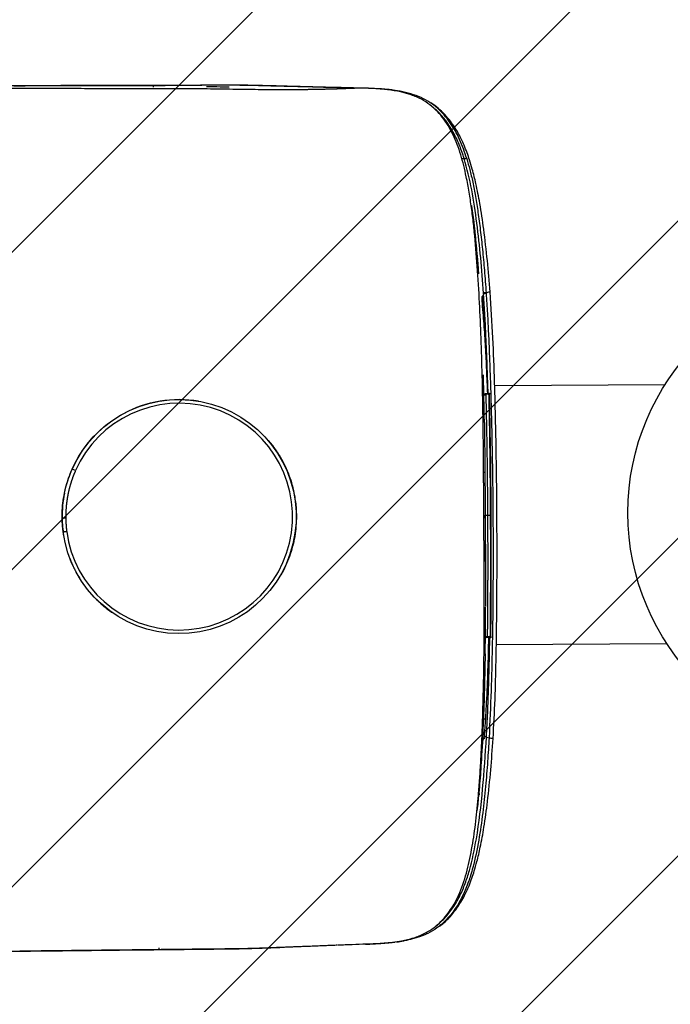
# Model space of a CAD drawing. Header units: metres. Extents: x 6438197 to 12957343, y 5629874 to 11322802.
# Tile 84 of 115: x 6447785 to 6447839, y 5641858 to 5641941. Entities that reach past the tile are written whole.
import ezdxf

# ---------------------------------------------------------------- set-up
doc = ezdxf.new("R2010")
doc.units = ezdxf.units.M
doc.header["$MEASUREMENT"] = 0
doc.layers.add('IE_lampy zewnętrzne', color=221, linetype='Continuous', lineweight=15)
doc.layers.add('WYPELNIENIA', color=204, linetype='Continuous', lineweight=5)

# ---------------------------------------------------------------- blocks, each defined once
blk = doc.blocks.new('zw$E108')
at = {"layer": 'IE_lampy zewnętrzne', "lineweight": 30}
for p, q in [((16.252, -2.503), (9.966, 0.829)), ((4.907, -8.713), (11.189, -12.043)), ((11.74, -11.951), (11.723, -11.942)), ((28.283, -17.234), (28.375, -17.352))]:
    blk.add_line(p, q, dxfattribs=at)
blk.add_circle((0, 0), 10, dxfattribs=at)
at = {"layer": 'IE_lampy zewnętrzne', "lineweight": 30, "extrusion": (0, 0, -1)}
blk.add_arc((-25.38, -13.49), 4.888, 232.205, 200.8363, dxfattribs=at)
at = {"layer": 'IE_lampy zewnętrzne', "lineweight": 30}
blk.add_arc((25.38, -13.49), 4.738, 339.1653, 307.795, dxfattribs=at)
for centre, major_axis, ratio, start_param, end_param in [((34.671, 1.967), (-0.0349, -0.0664), 0.191864, 3.062328, 4.733723), ((11.568, -11.897), (0.0136, 0.0267), 0.764176, 4.671308, 6.283185), ((11.568, -11.897), (-0.0136, -0.0267), 0.989019, 1.571891, 3.141593), ((11.568, -11.897), (0.0269, -0.0133), 0.078776, 5.580234, 6.134389), ((8.834, -18.431), (-0.0976, 0.0386), 0.276888, 6.282919, 7.09188), ((17.832, -29.799), (-0.0354, -0.0661), 0.191864, 4.691055, 6.36245)]:
    blk.add_ellipse(centre, major_axis=major_axis, ratio=ratio, start_param=start_param, end_param=end_param, dxfattribs=at)
for points, degree, knots in [([(23.918, 6.735), (23.844, 6.724), (23.529, 6.663), (23.033, 6.484), (22.483, 6.169), (22.077, 5.867), (21.78, 5.61), (21.524, 5.367), (21.217, 5.05), (20.807, 4.584), (20.279, 3.92), (19.64, 3.043), (18.944, 2.013), (18.468, 1.267), (18.236, 0.892)], 3, [0, 0, 0, 0, 0.029328, 0.12748, 0.209147, 0.275036, 0.318184, 0.35659, 0.406748, 0.481734, 0.581395, 0.705648, 0.854474, 1, 1, 1, 1]), ([(18.364, 0.78), (18.537, 1.06), (18.897, 1.641), (19.468, 2.524), (20.093, 3.441), (20.779, 4.369), (21.349, 5.047), (21.756, 5.464), (22.057, 5.748), (22.622, 6.215), (23.229, 6.54), (23.784, 6.695), (24.086, 6.753), (24.384, 6.767), (24.635, 6.751), (24.79, 6.734), (24.968, 6.706), (25.21, 6.655), (25.519, 6.571), (25.755, 6.483), (25.88, 6.436)], 3, [0, 0, 0, 0, 0.087173, 0.180766, 0.280742, 0.387111, 0.500021, 0.535225, 0.561552, 0.62535, 0.762615, 0.781767, 0.816392, 0.863718, 0.876788, 0.89228, 0.909419, 0.928796, 0.962251, 1, 1, 1, 1]), ([(24.03, 6.644), (23.953, 6.632), (23.803, 6.603), (23.477, 6.511), (23.058, 6.333), (22.573, 6.033), (22.126, 5.674), (21.541, 5.112), (20.256, 3.588), (19.219, 1.937), (18.445, 0.704)], 3, [0, 0, 0, 0, 0.031823, 0.063111, 0.140026, 0.217516, 0.289554, 0.361315, 0.523351, 1, 1, 1, 1]), ([(26.108, 6.336), (25.943, 6.4), (25.697, 6.495), (25.358, 6.59), (25.104, 6.647), (24.848, 6.686), (24.523, 6.708), (24.033, 6.674), (23.322, 6.454), (22.528, 5.955), (21.789, 5.239), (21.131, 4.45), (20.499, 3.592), (20.093, 2.984), (19.889, 2.678)], 3, [0, 0, 0, 0, 0.06303, 0.094032, 0.125885, 0.156187, 0.188654, 0.251401, 0.356151, 0.501153, 0.626333, 0.750455, 0.874613, 1, 1, 1, 1]), ([(25.916, 6.422), (25.992, 6.391), (26.17, 6.318), (26.52, 6.16), (26.967, 5.942), (27.405, 5.726), (27.757, 5.553), (27.933, 5.467), (28.022, 5.424)], 3, [0, 0, 0, 0, 0.106846, 0.249991, 0.499987, 0.749991, 0.874996, 1, 1, 1, 1]), ([(26.993, 5.926), (26.951, 5.947), (26.863, 5.99), (26.725, 6.056), (26.593, 6.119), (26.473, 6.174), (26.368, 6.222), (26.263, 6.269), (26.193, 6.299), (26.158, 6.315)], 3, [0, 0, 0, 0, 0.152681, 0.319374, 0.500004, 0.625535, 0.750728, 0.875557, 1, 1, 1, 1]), ([(28.046, 5.412), (28.079, 5.395), (28.165, 5.354), (28.323, 5.276), (28.534, 5.173), (28.765, 5.06), (29.004, 4.943), (29.237, 4.829), (29.446, 4.727), (29.628, 4.637), (29.789, 4.558), (29.902, 4.503), (29.961, 4.474)], 3, [0, 0, 0, 0, 0.052106, 0.135438, 0.250004, 0.384679, 0.500003, 0.624868, 0.750001, 0.825383, 0.908716, 1, 1, 1, 1]), ([(29.961, 4.474), (29.989, 4.461), (30.045, 4.433), (30.129, 4.392), (30.212, 4.351), (30.295, 4.31), (30.378, 4.27), (30.461, 4.229), (30.553, 4.184), (30.638, 4.142), (30.722, 4.101), (30.804, 4.061), (30.887, 4.02), (30.943, 3.993), (30.965, 3.982)], 3, [0, 0, 0, 0, 0.084401, 0.168374, 0.251921, 0.33504, 0.417732, 0.499998, 0.58217, 0.692898, 0.754352, 0.832173, 0.936096, 1, 1, 1, 1]), ([(30.975, 3.969), (30.952, 3.981), (30.906, 4.003), (30.838, 4.036), (30.774, 4.068), (30.714, 4.098), (30.656, 4.126), (30.603, 4.152), (30.541, 4.182), (30.46, 4.222), (30.348, 4.277), (30.231, 4.334), (30.125, 4.386), (30.067, 4.415), (30.041, 4.427)], 3, [0, 0, 0, 0, 0.075395, 0.147205, 0.21543, 0.280067, 0.341113, 0.398569, 0.452431, 0.538235, 0.658094, 0.812011, 0.915438, 1, 1, 1, 1]), ([(30.979, 3.975), (31.123, 3.903), (31.444, 3.744), (31.874, 3.52), (32.269, 3.313), (32.59, 3.143), (32.803, 3.031), (32.906, 2.977)], 3, [0, 0, 0, 0, 0.225963, 0.499952, 0.670143, 0.840216, 1, 1, 1, 1]), ([(32.905, 2.975), (32.748, 3.057), (32.513, 3.18), (32.199, 3.345), (31.886, 3.508), (31.495, 3.71), (31.183, 3.866), (31.027, 3.943)], 3, [0, 0, 0, 0, 0.250032, 0.375038, 0.50005, 0.750028, 1, 1, 1, 1]), ([(45.238, -3.51), (45.2, -3.49), (45.117, -3.446), (44.984, -3.376), (44.832, -3.295), (44.661, -3.205), (44.392, -3.063), (44.075, -2.896), (43.742, -2.72), (43.474, -2.578), (43.22, -2.444), (42.93, -2.291), (42.586, -2.11), (42.09, -1.848), (41.443, -1.508), (40.708, -1.121), (39.931, -0.712), (39.166, -0.31), (38.493, 0.043), (37.982, 0.311), (37.458, 0.586), (36.824, 0.919), (36.24, 1.224), (35.867, 1.42), (35.61, 1.555), (35.29, 1.723), (34.963, 1.895), (34.702, 2.032), (34.509, 2.133), (34.315, 2.235), (34.118, 2.338), (33.917, 2.443), (33.745, 2.534), (33.602, 2.609), (33.489, 2.668), (33.375, 2.728), (33.259, 2.789), (33.142, 2.85), (33.024, 2.912), (32.945, 2.953), (32.905, 2.974)], 3, [0, 0, 0, 0, 0.00941, 0.020368, 0.032873, 0.046926, 0.062526, 0.09942, 0.125051, 0.144717, 0.165559, 0.187576, 0.216184, 0.250101, 0.309608, 0.375153, 0.430538, 0.500205, 0.562743, 0.595545, 0.625285, 0.691053, 0.750262, 0.767104, 0.781464, 0.812625, 0.844269, 0.859826, 0.874813, 0.890036, 0.905486, 0.921172, 0.937104, 0.945792, 0.954578, 0.963461, 0.972444, 0.981527, 0.990712, 1, 1, 1, 1]), ([(32.906, 2.977), (32.926, 2.967), (32.966, 2.946), (33.027, 2.914), (33.087, 2.883), (33.147, 2.851), (33.207, 2.82), (33.268, 2.788), (33.328, 2.756), (33.388, 2.725), (33.448, 2.693), (33.509, 2.662), (33.569, 2.63), (33.629, 2.598), (33.69, 2.567), (33.75, 2.535), (33.816, 2.5), (33.903, 2.455), (34.023, 2.392), (34.172, 2.314), (34.316, 2.238), (34.438, 2.174), (34.534, 2.123), (34.611, 2.083), (34.667, 2.054), (34.696, 2.039), (34.707, 2.033)], 3, [0, 0, 0, 0, 0.033233, 0.066474, 0.099725, 0.132986, 0.166259, 0.199545, 0.232845, 0.266162, 0.299496, 0.33285, 0.366225, 0.399623, 0.433045, 0.466496, 0.499989, 0.542841, 0.609887, 0.701258, 0.79001, 0.851995, 0.905327, 0.951792, 0.98118, 1, 1, 1, 1]), ([(16.846, -2.388), (17.011, -2.094), (17.336, -1.513), (17.827, -0.658), (18.404, 0.325), (19.001, 1.31), (19.493, 2.09), (19.747, 2.477), (19.826, 2.595), (19.853, 2.634), (19.863, 2.65)], 3, [0, 0, 0, 0, 0.170317, 0.33706, 0.500203, 0.750016, 0.925601, 0.97545, 0.990261, 1, 1, 1, 1]), ([(19.889, 2.678), (19.763, 2.482), (19.507, 2.086), (19.126, 1.471), (18.742, 0.836), (18.243, -0.009), (17.622, -1.086), (17.139, -1.954), (16.891, -2.4)], 3, [0, 0, 0, 0, 0.120758, 0.244231, 0.370551, 0.499805, 0.742455, 1, 1, 1, 1]), ([(34.707, 2.033), (34.722, 2.025), (34.751, 2.01), (34.796, 1.986), (34.846, 1.96), (34.941, 1.91), (35.084, 1.835), (35.268, 1.738), (35.427, 1.655), (35.611, 1.559), (35.787, 1.467), (35.997, 1.356), (36.307, 1.194), (36.659, 1.009), (37.028, 0.815), (37.334, 0.655), (37.633, 0.498), (38.06, 0.274), (38.47, 0.059), (38.895, -0.164), (39.213, -0.331), (39.532, -0.499), (39.745, -0.61), (39.852, -0.667)], 3, [0, 0, 0, 0, 0.008438, 0.01688, 0.025327, 0.037332, 0.070853, 0.107104, 0.143309, 0.162381, 0.213171, 0.244973, 0.284243, 0.393162, 0.450065, 0.499963, 0.571901, 0.624972, 0.74998, 0.812452, 0.87499, 0.936759, 1, 1, 1, 1]), ([(18.236, 0.892), (17.946, 0.426), (17.389, -0.494), (16.62, -1.842), (15.936, -3.063), (15.352, -4.123), (14.863, -5.019), (14.454, -5.776), (14.065, -6.502), (13.635, -7.307), (13.122, -8.279), (12.525, -9.423), (11.846, -10.74), (11.092, -12.232), (10.283, -13.868), (9.758, -15.009), (9.497, -15.593)], 3, [0, 0, 0, 0, 0.089224, 0.17432, 0.249223, 0.313931, 0.368444, 0.412759, 0.451874, 0.500309, 0.55899, 0.627914, 0.707084, 0.796496, 0.896151, 1, 1, 1, 1]), ([(18.233, 0.893), (18.235, 0.892), (18.247, 0.885), (18.293, 0.854), (18.34, 0.805), (18.364, 0.78)], 3, [0, 0, 0, 0, 0.268605, 0.632276, 1, 1, 1, 1]), ([(9.672, -15.614), (9.788, -15.361), (10.02, -14.854), (10.381, -14.094), (10.748, -13.335), (11.12, -12.578), (11.496, -11.822), (11.876, -11.067), (12.259, -10.313), (12.646, -9.561), (13.035, -8.81), (13.427, -8.06), (13.864, -7.231), (14.375, -6.274), (14.988, -5.137), (15.691, -3.852), (16.488, -2.424), (17.382, -0.855), (18.027, 0.218), (18.364, 0.779)], 3, [0, 0, 0, 0, 0.045485, 0.090969, 0.136447, 0.181919, 0.227386, 0.272847, 0.318299, 0.363744, 0.409181, 0.454609, 0.500028, 0.560077, 0.62943, 0.708093, 0.796072, 0.893373, 1, 1, 1, 1]), ([(18.444, 0.701), (18.266, 0.409), (17.911, -0.175), (17.396, -1.055), (16.877, -1.958), (16.534, -2.568), (16.355, -2.885)], 3, [0, 0, 0, 0, 0.24835, 0.496703, 0.73759, 1, 1, 1, 1]), ([(18.566, 0.721), (18.569, 0.722), (18.572, 0.723), (18.575, 0.723), (18.589, 0.727), (18.603, 0.731), (18.617, 0.736), (18.629, 0.74), (18.64, 0.746), (18.652, 0.755), (18.658, 0.759), (18.663, 0.764), (18.669, 0.77), (18.675, 0.776), (18.68, 0.783), (18.685, 0.791)], 3, [0, 0, 0, 0, 0.065747, 0.065747, 0.065747, 0.413202, 0.413202, 0.413202, 0.695093, 0.695093, 0.695093, 0.84262, 0.84262, 0.84262, 1, 1, 1, 1]), ([(18.566, 0.721), (18.577, 0.716), (18.588, 0.71), (18.604, 0.702), (18.609, 0.7), (18.618, 0.696), (18.62, 0.695), (18.626, 0.692), (18.629, 0.691), (18.631, 0.69)], 3, [0, 0, 0, 0, 0.5, 0.5, 0.75, 0.75, 0.875, 0.875, 1, 1, 1, 1]), ([(18.118, 0.023), (17.995, -0.172), (17.874, -0.369), (17.754, -0.566), (17.521, -0.949), (17.291, -1.337), (17.065, -1.727), (16.838, -2.118), (16.614, -2.511), (16.391, -2.905)], 3, [0, 0, 0, 0, 0.20495, 0.20495, 0.20495, 0.602136, 0.602136, 0.602136, 1, 1, 1, 1]), ([(16.855, -2.361), (16.752, -2.548), (16.565, -2.886), (16.318, -3.339), (16.127, -3.689), (15.997, -3.929), (15.93, -4.054), (15.907, -4.096)], 3, [0, 0, 0, 0, 0.324778, 0.585981, 0.783975, 0.92855, 1, 1, 1, 1]), ([(16.317, -2.863), (16.111, -3.235), (15.905, -3.608), (15.496, -4.355), (15.292, -4.729), (14.683, -5.853), (14.28, -6.604), (13.879, -7.357)], 3, [0, 0, 0, 0, 0.25, 0.25, 0.5, 0.5, 1, 1, 1, 1]), ([(16.297, -2.904), (16.297, -2.902), (16.298, -2.9), (16.3, -2.896), (16.301, -2.893), (16.303, -2.889), (16.305, -2.885), (16.307, -2.882), (16.309, -2.877), (16.311, -2.873), (16.313, -2.87), (16.315, -2.866), (16.317, -2.863)], 3, [0.2252607, 0.2252607, 0.2252607, 0.2252607, 0.4521117, 0.4521117, 0.4521117, 0.657783, 0.657783, 0.657783, 0.8561077, 0.8561077, 0.8561077, 1, 1, 1, 1]), ([(16.317, -2.863), (16.324, -2.868), (16.332, -2.872), (16.345, -2.879), (16.35, -2.883), (16.355, -2.885)], 3, [0, 0, 0, 0, 0.5, 0.5, 1, 1, 1, 1]), ([(13.915, -7.376), (13.947, -7.314), (14.013, -7.19), (14.112, -7.005), (14.211, -6.819), (14.31, -6.633), (14.409, -6.447), (14.509, -6.262), (14.609, -6.075), (14.709, -5.889), (14.809, -5.703), (14.91, -5.517), (15.01, -5.33), (15.128, -5.112), (15.263, -4.862), (15.416, -4.582), (15.568, -4.302), (15.72, -4.024), (15.871, -3.747), (16.023, -3.471), (16.174, -3.196), (16.275, -3.014), (16.325, -2.923)], 3, [0, 0, 0, 0, 0.041447, 0.082935, 0.124465, 0.166036, 0.207647, 0.249297, 0.290986, 0.332714, 0.374479, 0.416282, 0.458122, 0.499998, 0.56328, 0.626341, 0.68918, 0.751796, 0.814187, 0.876352, 0.93829, 1, 1, 1, 1]), ([(16.414, -2.972), (16.387, -3.019), (16.334, -3.116), (16.254, -3.261), (16.172, -3.409), (16.089, -3.56), (16.005, -3.712), (15.92, -3.867), (15.834, -4.025), (15.746, -4.184), (15.658, -4.346), (15.568, -4.511), (15.477, -4.677), (15.385, -4.847), (15.292, -5.018), (15.134, -5.31), (14.902, -5.739), (14.644, -6.219), (14.416, -6.646), (14.217, -7.018), (14.076, -7.282), (14.002, -7.422)], 3, [0, 0, 0, 0, 0.032385, 0.065281, 0.098688, 0.132607, 0.167038, 0.201982, 0.237438, 0.273406, 0.309888, 0.346882, 0.38439, 0.422412, 0.460947, 0.499995, 0.619323, 0.749989, 0.822656, 0.905995, 1, 1, 1, 1]), ([(16.331, -2.926), (16.336, -2.928), (16.346, -2.932), (16.363, -2.93), (16.379, -2.922), (16.386, -2.912), (16.39, -2.907)], 3, [0, 0, 0, 0, 0.250477, 0.500566, 0.750457, 1, 1, 1, 1]), ([(16.494, -2.964), (16.493, -2.966), (16.491, -2.968), (16.49, -2.969), (16.489, -2.971), (16.487, -2.973), (16.485, -2.974), (16.482, -2.977), (16.479, -2.978), (16.476, -2.98), (16.466, -2.984), (16.457, -2.984), (16.448, -2.984), (16.438, -2.983), (16.429, -2.98), (16.42, -2.975)], 3, [0, 0, 0, 0, 0.047148, 0.047148, 0.047148, 0.109956, 0.109956, 0.109956, 0.232458, 0.232458, 0.232458, 0.606036, 0.606036, 0.606036, 1, 1, 1, 1]), ([(14.939, -5.902), (14.96, -5.864), (15.006, -5.778), (15.083, -5.633), (15.177, -5.456), (15.289, -5.248), (15.457, -4.934), (15.658, -4.56), (15.821, -4.258), (15.896, -4.121), (15.9, -4.112)], 3, [0, 0, 0, 0, 0.063291, 0.144178, 0.242661, 0.358737, 0.492406, 0.769434, 0.984779, 1, 1, 1, 1]), ([(14.103, -7.476), (14.125, -7.435), (14.169, -7.351), (14.236, -7.225), (14.305, -7.095), (14.375, -6.963), (14.447, -6.827), (14.538, -6.655), (14.652, -6.442), (14.791, -6.18), (14.889, -5.997), (14.94, -5.902)], 3, [0, 0, 0, 0, 0.078211, 0.158472, 0.240781, 0.325139, 0.411545, 0.499999, 0.651443, 0.81811, 1, 1, 1, 1]), ([(14.989, -5.925), (14.962, -5.974), (14.911, -6.072), (14.833, -6.218), (14.755, -6.363), (14.679, -6.508), (14.602, -6.652), (14.526, -6.796), (14.45, -6.938), (14.375, -7.08), (14.3, -7.221), (14.226, -7.362), (14.176, -7.455), (14.151, -7.502)], 3, [0, 0, 0, 0, 0.09331, 0.18613, 0.278463, 0.370314, 0.461685, 0.552579, 0.642999, 0.732948, 0.82243, 0.911446, 1, 1, 1, 1]), ([(13.879, -7.357), (13.481, -8.108), (13.084, -8.86), (12.496, -9.99), (12.301, -10.368), (11.913, -11.123), (11.72, -11.501), (11.527, -11.879)], 3, [0, 0, 0, 0, 0.5, 0.5, 0.75, 0.75, 1, 1, 1, 1]), ([(11.572, -11.865), (11.596, -11.817), (11.648, -11.715), (11.731, -11.553), (11.823, -11.374), (11.924, -11.178), (12.034, -10.964), (12.193, -10.655), (12.38, -10.293), (12.575, -9.918), (12.76, -9.564), (12.95, -9.201), (13.161, -8.798), (13.363, -8.416), (13.555, -8.052), (13.738, -7.707), (13.857, -7.484), (13.914, -7.376)], 3, [0, 0, 0, 0, 0.032079, 0.067991, 0.107738, 0.15132, 0.198741, 0.25, 0.357262, 0.4406, 0.499996, 0.593915, 0.683606, 0.769064, 0.850284, 0.927264, 1, 1, 1, 1]), ([(14.001, -7.422), (13.969, -7.484), (13.903, -7.608), (13.804, -7.795), (13.706, -7.981), (13.607, -8.168), (13.509, -8.355), (13.345, -8.666), (13.116, -9.102), (12.812, -9.686), (12.508, -10.271), (12.256, -10.761), (12.067, -11.129), (11.931, -11.394), (11.798, -11.656), (11.71, -11.828), (11.667, -11.914)], 3, [0, 0, 0, 0, 0.041595, 0.08322, 0.124875, 0.166559, 0.208272, 0.250012, 0.375147, 0.500008, 0.639839, 0.766097, 0.826171, 0.885178, 0.94312, 1, 1, 1, 1]), ([(13.267, -9.05), (13.289, -9.009), (13.332, -8.927), (13.396, -8.807), (13.458, -8.69), (13.517, -8.578), (13.575, -8.469), (13.63, -8.365), (13.703, -8.227), (13.793, -8.058), (13.9, -7.858), (14.002, -7.664), (14.07, -7.538), (14.103, -7.476)], 3, [0, 0, 0, 0, 0.078987, 0.155454, 0.229402, 0.300831, 0.36974, 0.43613, 0.499999, 0.631549, 0.758733, 0.88155, 1, 1, 1, 1]), ([(14.151, -7.502), (14.127, -7.548), (14.077, -7.641), (14.003, -7.78), (13.928, -7.921), (13.853, -8.063), (13.777, -8.205), (13.701, -8.348), (13.625, -8.492), (13.548, -8.637), (13.47, -8.783), (13.392, -8.93), (13.34, -9.029), (13.314, -9.078)], 3, [0, 0, 0, 0, 0.088086, 0.176729, 0.26593, 0.355693, 0.44602, 0.536914, 0.628379, 0.720416, 0.81303, 0.906224, 1, 1, 1, 1]), ([(14.109, -7.479), (14.104, -7.477), (14.093, -7.471), (14.057, -7.451), (14.032, -7.438), (14.002, -7.422)], 3, [0, 0, 0, 0, 0.5, 0.5, 1, 1, 1, 1]), ([(14.151, -7.501), (14.143, -7.497), (14.136, -7.493), (14.123, -7.486), (14.117, -7.483), (14.108, -7.478), (14.105, -7.477), (14.102, -7.475), (14.101, -7.475), (14.103, -7.476)], 3, [0, 0, 0, 0, 0.25, 0.25, 0.5, 0.5, 0.75, 0.75, 1, 1, 1, 1]), ([(12.228, -11.036), (12.231, -11.03), (12.263, -10.967), (12.356, -10.787), (12.542, -10.43), (12.746, -10.04), (12.931, -9.686), (13.058, -9.446), (13.168, -9.238), (13.236, -9.109), (13.267, -9.05)], 3, [0, 0, 0, 0, 0.008896, 0.094964, 0.271532, 0.547465, 0.68442, 0.805494, 0.910688, 1, 1, 1, 1]), ([(22.093, -9.844), (21.989, -9.943), (21.781, -10.138), (21.6, -10.359), (21.51, -10.469)], 3, [0, 0, 0, 0, 0.503742, 1, 1, 1, 1]), ([(12.225, -11.038), (12.208, -11.07), (12.076, -11.324), (11.795, -11.869), (11.534, -12.383), (11.387, -12.673)], 3, [0, 0, 0, 0, 0.059521, 0.467504, 1, 1, 1, 1]), ([(21.043, -11.19), (21.042, -11.19), (20.998, -11.274), (20.914, -11.445), (20.802, -11.707), (20.741, -11.887), (20.71, -11.977)], 3, [0, 0, 0, 0, 0.001229, 0.333716, 0.666638, 1, 1, 1, 1]), ([(30.103, -12.219), (30.099, -12.205), (30.092, -12.177), (30.08, -12.134), (30.067, -12.091), (30.054, -12.049), (30.041, -12.007), (30.028, -11.964), (30.014, -11.922), (29.999, -11.88), (29.985, -11.838), (29.969, -11.797), (29.957, -11.763), (29.946, -11.734), (29.936, -11.708), (29.922, -11.674), (29.906, -11.633), (29.885, -11.584), (29.859, -11.522), (29.83, -11.457), (29.801, -11.394), (29.778, -11.347), (29.765, -11.321), (29.76, -11.31)], 3, [0, 0, 0, 0, 0.045546, 0.091092, 0.136638, 0.182183, 0.227727, 0.273272, 0.318816, 0.364359, 0.409903, 0.455446, 0.50099, 0.52129, 0.550143, 0.58755, 0.633513, 0.688031, 0.751106, 0.839138, 0.909966, 0.963587, 1, 1, 1, 1]), ([(11.579, -11.904), (11.402, -12.258), (11.049, -12.967), (10.574, -13.943), (10.152, -14.828), (9.909, -15.359), (9.787, -15.624)], 3, [0, 0, 0, 0, 0.286785, 0.573522, 0.786859, 1, 1, 1, 1]), ([(9.935, -15.485), (9.999, -15.336), (10.127, -15.036), (10.389, -14.437), (10.728, -13.69), (11.152, -12.798), (11.443, -12.205), (11.588, -11.909)], 3, [0, 0, 0, 0, 0.125005, 0.25, 0.499985, 0.749989, 1, 1, 1, 1]), ([(11.595, -11.91), (11.452, -12.201), (11.167, -12.782), (10.751, -13.657), (10.349, -14.535), (10.097, -15.123), (9.971, -15.417)], 3, [0, 0, 0, 0, 0.250015, 0.500023, 0.75001, 1, 1, 1, 1]), ([(11.527, -11.879), (11.529, -11.876), (11.53, -11.873), (11.532, -11.87), (11.533, -11.867), (11.535, -11.864), (11.536, -11.862), (11.538, -11.859), (11.539, -11.857), (11.54, -11.856), (11.541, -11.854), (11.542, -11.853), (11.542, -11.852)], 3, [0, 0, 0, 0, 0.2048486, 0.2048486, 0.2048486, 0.4096881, 0.4096881, 0.4096881, 0.6146731, 0.6146731, 0.6146731, 0.8200941, 0.8200941, 0.8200941, 0.8200941]), ([(11.579, -11.904), (11.578, -11.903), (11.576, -11.902), (11.572, -11.901), (11.569, -11.899), (11.565, -11.897), (11.561, -11.895), (11.557, -11.893), (11.553, -11.891), (11.549, -11.89), (11.545, -11.888), (11.541, -11.886), (11.538, -11.884), (11.534, -11.882), (11.531, -11.88), (11.528, -11.879), (11.527, -11.879)], 3, [0, 0, 0, 0, 0.080342, 0.160396, 0.239855, 0.318417, 0.395789, 0.471693, 0.54587, 0.618082, 0.688116, 0.755786, 0.820931, 0.883416, 0.943135, 1, 1, 1, 1]), ([(11.544, -11.851), (11.552, -11.855), (11.56, -11.859), (11.567, -11.863), (11.573, -11.866)], 2, [0, 0, 0, 0.5, 0.5, 1, 1, 1]), ([(11.673, -11.917), (11.681, -11.921), (11.687, -11.926), (11.691, -11.933), (11.693, -11.936), (11.695, -11.94), (11.696, -11.944), (11.696, -11.946), (11.696, -11.948), (11.696, -11.95), (11.696, -11.952), (11.696, -11.954), (11.696, -11.956), (11.695, -11.957), (11.695, -11.959), (11.694, -11.96), (11.694, -11.961)], 3, [0, 0, 0, 0, 0.513861, 0.513861, 0.513861, 0.731973, 0.731973, 0.731973, 0.843787, 0.843787, 0.843787, 0.927712, 0.927712, 0.927712, 0.987267, 1, 1, 1, 1]), ([(11.723, -11.942), (11.72, -11.94), (11.717, -11.937), (11.716, -11.931), (11.716, -11.928), (11.716, -11.926), (11.716, -11.922), (11.717, -11.92), (11.717, -11.918), (11.718, -11.916), (11.718, -11.914), (11.719, -11.912), (11.72, -11.909), (11.721, -11.907), (11.721, -11.906), (11.722, -11.904), (11.723, -11.903), (11.723, -11.902), (11.724, -11.901)], 3, [0, 0, 0, 0, 0.574088, 0.574088, 0.574088, 0.762907, 0.762907, 0.762907, 0.854588, 0.854588, 0.854588, 0.927178, 0.927178, 0.927178, 0.973368, 0.973368, 0.973368, 1, 1, 1, 1]), ([(11.724, -11.901), (11.744, -11.911), (11.761, -11.92), (11.78, -11.929), (11.785, -11.932), (11.792, -11.935), (11.794, -11.936), (11.797, -11.938), (11.798, -11.938), (11.8, -11.939)], 3, [0, 0, 0, 0, 0.5, 0.5, 0.75, 0.75, 0.875, 0.875, 1, 1, 1, 1]), ([(11.74, -11.951), (11.74, -11.951), (11.74, -11.951), (11.74, -11.95), (11.74, -11.95), (11.74, -11.95), (11.74, -11.95)], 3, [0, 0, 0, 0, 0.999813, 0.999813, 0.999813, 1, 1, 1, 1]), ([(11.439, -12.68), (11.205, -13.146), (10.75, -14.051), (10.087, -15.423), (9.456, -16.773), (9.069, -17.681), (8.881, -18.124)], 3, [0, 0, 0, 0, 0.257252, 0.50025, 0.755757, 1, 1, 1, 1]), ([(20.518, -12.815), (20.502, -12.952), (20.469, -13.235), (20.473, -13.52), (20.476, -13.668)], 3, [0, 0, 0, 0, 0.483721, 1, 1, 1, 1]), ([(30.225, -14.144), (30.227, -14.13), (30.231, -14.101), (30.236, -14.057), (30.241, -14.013), (30.246, -13.969), (30.25, -13.925), (30.254, -13.881), (30.257, -13.837), (30.26, -13.793), (30.263, -13.749), (30.265, -13.705), (30.266, -13.667), (30.267, -13.631), (30.268, -13.593), (30.269, -13.545), (30.27, -13.484), (30.269, -13.401), (30.267, -13.311), (30.263, -13.23), (30.261, -13.188), (30.26, -13.173)], 3, [0, 0, 0, 0, 0.045297, 0.090594, 0.135892, 0.181189, 0.226488, 0.271786, 0.317086, 0.362385, 0.407685, 0.452985, 0.498286, 0.525292, 0.563911, 0.614145, 0.675995, 0.749462, 0.87005, 0.953563, 1, 1, 1, 1]), ([(20.476, -13.668), (20.476, -13.682), (20.477, -13.71), (20.479, -13.753), (20.482, -13.796), (20.485, -13.839), (20.488, -13.882), (20.492, -13.925), (20.496, -13.967), (20.5, -14.01), (20.505, -14.053), (20.51, -14.09), (20.515, -14.127), (20.521, -14.171), (20.53, -14.234), (20.542, -14.312), (20.557, -14.393), (20.571, -14.463), (20.579, -14.503), (20.583, -14.52)], 3, [0, 0, 0, 0, 0.049919, 0.099842, 0.14977, 0.199702, 0.249639, 0.299581, 0.349527, 0.399479, 0.449435, 0.499397, 0.529421, 0.581261, 0.654916, 0.750388, 0.857404, 0.940607, 1, 1, 1, 1]), ([(9.497, -15.593), (9.317, -15.995), (8.967, -16.807), (8.505, -17.962), (8.138, -18.983), (7.886, -19.793), (7.73, -20.394), (7.64, -20.826), (7.582, -21.174), (7.536, -21.565), (7.514, -22.07), (7.562, -22.702), (7.705, -23.267), (7.864, -23.61), (7.928, -23.726)], 3, [0, 0, 0, 0, 0.142315, 0.287929, 0.409502, 0.507013, 0.58038, 0.629454, 0.66703, 0.709247, 0.773714, 0.85362, 0.949658, 1, 1, 1, 1]), ([(9.495, -15.593), (9.496, -15.593), (9.496, -15.593), (9.498, -15.594), (9.5, -15.595), (9.501, -15.595), (9.503, -15.596), (9.505, -15.596), (9.507, -15.597), (9.509, -15.598), (9.512, -15.599), (9.515, -15.6), (9.518, -15.601), (9.537, -15.608), (9.582, -15.622), (9.641, -15.632), (9.662, -15.636)], 3, [0, 0, 0, 0, 0.041783, 0.094618, 0.121035, 0.147452, 0.173869, 0.200287, 0.226704, 0.253121, 0.279538, 0.305956, 0.332373, 0.35879, 0.781465, 1, 1, 1, 1]), ([(9.672, -15.614), (9.678, -15.618), (9.685, -15.622), (9.702, -15.631), (9.712, -15.636), (9.731, -15.644), (9.741, -15.648), (9.758, -15.654), (9.765, -15.656), (9.771, -15.657)], 3, [0, 0, 0, 0, 0.25, 0.25, 0.5, 0.5, 0.75, 0.75, 1, 1, 1, 1]), ([(9.773, -15.656), (9.774, -15.652), (9.775, -15.65), (9.777, -15.646), (9.779, -15.64), (9.782, -15.635), (9.784, -15.63), (9.786, -15.627), (9.787, -15.625), (9.787, -15.625), (9.787, -15.624)], 3, [0, 0, 0, 0, 0.153326, 0.301587, 0.481488, 0.662601, 0.819002, 0.909507, 0.969795, 1, 1, 1, 1]), ([(9.787, -15.624), (9.788, -15.624), (9.79, -15.623), (9.794, -15.621), (9.8, -15.619), (9.809, -15.615), (9.82, -15.61), (9.835, -15.603), (9.853, -15.594), (9.868, -15.586), (9.875, -15.583)], 3, [0, 0, 0, 0, 0.031232, 0.062462, 0.124944, 0.249939, 0.375709, 0.499992, 0.75284, 1, 1, 1, 1]), ([(9.971, -15.417), (9.966, -15.429), (9.96, -15.44), (9.948, -15.463), (9.942, -15.474), (9.935, -15.485)], 3, [0, 0, 0, 0, 0.5, 0.5, 1, 1, 1, 1]), ([(29.947, -15.229), (29.942, -15.242), (29.932, -15.27), (29.915, -15.311), (29.899, -15.352), (29.882, -15.392), (29.864, -15.433), (29.847, -15.473), (29.829, -15.514), (29.81, -15.554), (29.792, -15.593), (29.772, -15.633), (29.753, -15.673), (29.733, -15.712), (29.72, -15.738), (29.713, -15.751)], 3, [0, 0, 0, 0, 0.077004, 0.153991, 0.230961, 0.307916, 0.384856, 0.461783, 0.538699, 0.615603, 0.692497, 0.769383, 0.846261, 0.923133, 1, 1, 1, 1]), ([(7.713, -20.957), (7.747, -20.804), (7.817, -20.48), (7.962, -19.958), (8.145, -19.379), (8.369, -18.741), (8.634, -18.046), (8.939, -17.292), (9.284, -16.483), (9.533, -15.925), (9.662, -15.636)], 3, [0, 0, 0, 0, 0.08998, 0.189833, 0.299629, 0.419419, 0.54929, 0.68932, 0.839541, 1, 1, 1, 1]), ([(9.762, -15.68), (9.353, -16.584), (8.964, -17.488), (8.279, -19.276), (7.979, -20.16), (7.81, -21.009)], 3, [0, 0, 0, 0, 0.5, 0.5, 1, 1, 1, 1]), ([(28.283, -17.234), (28.483, -17.079), (28.667, -16.901), (28.85, -16.724), (29.014, -16.528), (29.178, -16.332), (29.32, -16.12), (29.462, -15.907), (29.58, -15.682)], 2, [0, 0, 0, 0.25, 0.25, 0.5, 0.5, 0.75, 0.75, 1, 1, 1]), ([(29.713, -15.752), (29.645, -15.874), (29.509, -16.12), (29.266, -16.464), (28.996, -16.786), (28.701, -17.087), (28.483, -17.264), (28.375, -17.352)], 3, [0, 0, 0, 0, 0.2001, 0.400148, 0.600146, 0.800096, 1, 1, 1, 1]), ([(29.129, -16.627), (29.239, -16.488), (29.458, -16.212), (29.629, -15.905), (29.714, -15.752)], 3, [0, 0, 0, 0, 0.50417, 1, 1, 1, 1]), ([(23.792, -18.123), (23.791, -18.122), (23.791, -18.122), (23.278, -17.948), (22.807, -17.694), (22.377, -17.362)], 3, [0, 0, 0, 0, 0.000006, 0.000006, 1, 1, 1, 1]), ([(8.759, -18.424), (8.676, -18.634), (8.511, -19.054), (8.286, -19.681), (8.052, -20.408), (7.84, -21.222), (7.718, -22.116), (7.762, -22.975), (7.965, -23.641), (8.222, -24.072), (8.409, -24.311), (8.605, -24.525), (8.902, -24.802), (9.168, -24.994), (9.324, -25.106)], 3, [0, 0, 0, 0, 0.083107, 0.166548, 0.250327, 0.375653, 0.500143, 0.624734, 0.749472, 0.81206, 0.844375, 0.874501, 0.926493, 1, 1, 1, 1]), ([(7.713, -20.957), (7.687, -21.1), (7.635, -21.384), (7.591, -21.805), (7.58, -22.22), (7.607, -22.624), (7.675, -23.017), (7.786, -23.396), (7.948, -23.76), (8.173, -24.109), (8.475, -24.449), (8.823, -24.762), (9.074, -24.942), (9.199, -25.032)], 3, [0, 0, 0, 0, 0.090823, 0.181848, 0.2727, 0.362946, 0.45312, 0.544094, 0.635405, 0.726042, 0.817621, 0.909223, 1, 1, 1, 1]), ([(7.81, -21.009), (7.809, -21.008), (7.806, -21.007), (7.802, -21.005), (7.798, -21.002), (7.793, -20.999), (7.784, -20.995), (7.773, -20.989), (7.758, -20.981), (7.745, -20.974), (7.734, -20.968), (7.727, -20.964), (7.722, -20.962), (7.717, -20.959), (7.715, -20.958), (7.713, -20.957)], 3, [0, 0, 0, 0, 0.047486, 0.089456, 0.125553, 0.190856, 0.250549, 0.375689, 0.500645, 0.625219, 0.749975, 0.811883, 0.875123, 0.93615, 1, 1, 1, 1]), ([(7.81, -21.009), (7.798, -21.073), (7.767, -21.234), (7.716, -21.583), (7.661, -22.263), (7.733, -22.938), (7.89, -23.389), (7.931, -23.487)], 3, [0, 0, 0, 0, 0.07393, 0.184317, 0.403968, 0.868505, 1, 1, 1, 1]), ([(8.788, -24.723), (8.811, -24.742), (8.925, -24.834), (9.043, -24.92), (9.14, -24.986)], 3, [0, 0, 0, 0, 0.201728, 1, 1, 1, 1]), ([(9.231, -25.053), (9.392, -25.158), (9.648, -25.324), (9.952, -25.5), (10.105, -25.588), (10.167, -25.623), (10.198, -25.641), (10.381, -25.746), (10.643, -25.895), (10.95, -26.07), (11.106, -26.159), (11.184, -26.204), (11.215, -26.221), (11.228, -26.229), (11.234, -26.232), (11.237, -26.234), (11.238, -26.235), (11.239, -26.235), (11.263, -26.249)], 3, [0, 0, 0, 0, 0.249973, 0.397111, 0.454074, 0.478408, 0.488616, 0.499979, 0.749986, 0.874994, 0.950785, 0.978715, 0.990188, 0.995302, 0.997703, 0.998864, 0.999435, 1, 1, 1, 1]), ([(9.418, -25.169), (9.486, -25.212), (9.622, -25.299), (9.898, -25.465), (10.107, -25.586), (10.246, -25.667)], 3, [0, 0, 0, 0, 0.249993, 0.499991, 1, 1, 1, 1]), ([(10.247, -25.667), (10.247, -25.667), (10.248, -25.668), (10.25, -25.669), (10.254, -25.67), (10.259, -25.673), (10.266, -25.676), (10.273, -25.68), (10.28, -25.683), (10.286, -25.686), (10.294, -25.689), (10.302, -25.693), (10.312, -25.698), (10.321, -25.702), (10.329, -25.706), (10.338, -25.71), (10.348, -25.715), (10.361, -25.722), (10.373, -25.727), (10.386, -25.733), (10.429, -25.754), (10.558, -25.817), (10.792, -25.931), (11.053, -26.06), (11.216, -26.142), (11.346, -26.208), (11.484, -26.277), (11.628, -26.351), (11.735, -26.405), (11.799, -26.438), (11.825, -26.451), (11.857, -26.468), (11.89, -26.485), (11.916, -26.499), (11.95, -26.516), (11.983, -26.533), (12.017, -26.551), (12.051, -26.568), (12.092, -26.59), (12.141, -26.615), (12.183, -26.637), (12.225, -26.659), (12.367, -26.733), (12.692, -26.904), (13.024, -27.081), (13.236, -27.196)], 3, [0, 0, 0, 0, 0.001383, 0.010975, 0.020568, 0.03016, 0.049345, 0.058938, 0.06853, 0.078123, 0.087715, 0.097308, 0.1069, 0.121289, 0.126085, 0.130882, 0.145271, 0.154863, 0.164456, 0.174048, 0.183641, 0.260381, 0.413862, 0.490602, 0.528972, 0.567342, 0.605712, 0.644082, 0.682453, 0.687249, 0.692045, 0.701638, 0.71123, 0.716026, 0.720823, 0.735211, 0.740008, 0.744804, 0.759193, 0.768785, 0.778378, 0.78797, 0.797563, 0.874303, 1, 1, 1, 1]), ([(10.397, -25.746), (10.442, -25.771), (10.558, -25.838), (10.789, -25.97), (11.09, -26.143), (11.382, -26.309), (11.614, -26.442), (11.848, -26.576), (12.139, -26.743), (12.423, -26.905), (12.635, -27.026), (12.776, -27.107), (12.917, -27.187), (13.057, -27.267), (13.151, -27.321), (13.197, -27.347)], 3, [0, 0, 0, 0, 0.048824, 0.125003, 0.250006, 0.375009, 0.439509, 0.500008, 0.626366, 0.751815, 0.801979, 0.851879, 0.901514, 0.950887, 1, 1, 1, 1]), ([(13.113, -27.307), (13.23, -27.374), (13.391, -27.466), (13.584, -27.576), (13.691, -27.637), (13.799, -27.699), (13.909, -27.762), (14.009, -27.819), (14.064, -27.85), (14.084, -27.862)], 3, [0, 0, 0, 0, 0.362633, 0.499995, 0.596442, 0.692896, 0.832172, 0.937633, 1, 1, 1, 1]), ([(13.197, -27.347), (13.223, -27.362), (13.274, -27.391), (13.35, -27.435), (13.425, -27.478), (13.5, -27.52), (13.574, -27.563), (13.662, -27.613), (13.762, -27.67), (13.876, -27.735), (13.989, -27.8), (14.064, -27.842), (14.101, -27.864)], 3, [0, 0, 0, 0, 0.085391, 0.169957, 0.253699, 0.33662, 0.41872, 0.5, 0.627327, 0.753099, 0.87732, 1, 1, 1, 1]), ([(13.236, -27.196), (13.526, -27.353), (14.13, -27.685), (15.058, -28.203), (15.993, -28.724), (16.619, -29.066), (16.933, -29.234)], 3, [0, 0, 0, 0, 0.248876, 0.499251, 0.749626, 1, 1, 1, 1]), ([(14.098, -27.87), (14.237, -27.948), (14.548, -28.124), (14.979, -28.356), (15.374, -28.568), (15.695, -28.738), (15.903, -28.85), (16.006, -28.905)], 3, [0, 0, 0, 0, 0.222825, 0.499951, 0.675894, 0.840215, 1, 1, 1, 1]), ([(14.151, -27.892), (14.303, -27.977), (14.607, -28.148), (14.994, -28.359), (15.305, -28.526), (15.502, -28.632), (15.664, -28.719), (15.788, -28.785), (15.902, -28.846), (15.974, -28.885), (16.007, -28.902)], 3, [0, 0, 0, 0, 0.249969, 0.499944, 0.624956, 0.749961, 0.816757, 0.884409, 0.947348, 1, 1, 1, 1]), ([(16.007, -28.902), (16.026, -28.912), (16.064, -28.932), (16.12, -28.963), (16.177, -28.993), (16.233, -29.023), (16.289, -29.053), (16.345, -29.083), (16.401, -29.113), (16.456, -29.143), (16.512, -29.173), (16.567, -29.202), (16.622, -29.232), (16.677, -29.261), (16.732, -29.291), (16.787, -29.32), (16.841, -29.349), (16.973, -29.42), (17.181, -29.531), (17.462, -29.682), (17.691, -29.804), (17.871, -29.9), (18.005, -29.972), (18.145, -30.047), (18.288, -30.124), (18.436, -30.203), (18.603, -30.292), (18.794, -30.395), (18.999, -30.504), (19.212, -30.618), (19.478, -30.761), (19.816, -30.942), (20.222, -31.16), (20.651, -31.39), (21.075, -31.617), (21.504, -31.846), (21.876, -32.046), (22.301, -32.273), (22.883, -32.584), (23.619, -32.977), (24.463, -33.428), (25.265, -33.856), (25.923, -34.207), (26.398, -34.46), (26.719, -34.631), (27.051, -34.807), (27.392, -34.989), (27.706, -35.156), (27.961, -35.291), (28.172, -35.404), (28.365, -35.506), (28.546, -35.603), (28.697, -35.683), (28.824, -35.751), (28.947, -35.816), (29.067, -35.88), (29.183, -35.942), (29.295, -36.001), (29.368, -36.041), (29.405, -36.06)], 3, [0, 0, 0, 0, 0.004053, 0.008095, 0.012126, 0.016147, 0.020158, 0.02416, 0.028151, 0.032132, 0.036104, 0.040067, 0.04402, 0.047965, 0.0519, 0.055827, 0.059745, 0.063654, 0.084244, 0.10453, 0.124538, 0.134066, 0.143935, 0.154147, 0.164701, 0.1756, 0.186845, 0.201804, 0.218106, 0.232413, 0.249388, 0.277831, 0.308161, 0.340379, 0.374485, 0.403685, 0.437038, 0.458519, 0.499591, 0.568474, 0.624693, 0.690098, 0.749795, 0.77329, 0.797548, 0.822568, 0.848351, 0.874896, 0.893776, 0.906175, 0.92274, 0.937453, 0.947264, 0.956783, 0.96601, 0.974944, 0.983587, 0.991939, 1, 1, 1, 1]), ([(17.798, -29.865), (17.767, -29.849), (17.693, -29.809), (17.582, -29.75), (17.465, -29.687), (17.346, -29.623), (17.214, -29.553), (17.065, -29.473), (16.941, -29.407), (16.811, -29.337), (16.695, -29.275), (16.565, -29.205), (16.452, -29.145), (16.343, -29.086), (16.248, -29.035), (16.171, -28.994), (16.111, -28.961), (16.07, -28.94), (16.05, -28.929)], 3, [0, 0, 0, 0, 0.053968, 0.12816, 0.191977, 0.25632, 0.333523, 0.419024, 0.512719, 0.545856, 0.640907, 0.711509, 0.769061, 0.833205, 0.897166, 0.931491, 0.965768, 1, 1, 1, 1]), ([(16.933, -29.234), (16.971, -29.255), (17.058, -29.301), (17.204, -29.38), (17.382, -29.476), (17.593, -29.589), (17.835, -29.719), (18.13, -29.878), (18.524, -30.091), (18.957, -30.326), (19.511, -30.627), (20.224, -31.014), (21.176, -31.532), (22.288, -32.137), (23.499, -32.796), (24.499, -33.339), (25.256, -33.75), (25.738, -34.011), (26.224, -34.275), (26.712, -34.54), (27.204, -34.807), (27.699, -35.075), (28.197, -35.345), (28.6, -35.563), (28.967, -35.762), (29.363, -35.976), (29.948, -36.293), (30.495, -36.589), (30.947, -36.832), (31.246, -36.994), (31.564, -37.165), (31.901, -37.346), (32.256, -37.536), (32.5, -37.667), (32.625, -37.733)], 3, [0, 0, 0, 0, 0.007288, 0.016609, 0.027964, 0.041352, 0.056773, 0.074229, 0.097717, 0.132145, 0.157161, 0.203676, 0.268375, 0.339329, 0.416538, 0.5, 0.530531, 0.561267, 0.592207, 0.623351, 0.654702, 0.686259, 0.718025, 0.75, 0.763133, 0.788338, 0.82562, 0.875, 0.892879, 0.911941, 0.932185, 0.95361, 0.976215, 1, 1, 1, 1]), ([(22.921, -32.608), (22.819, -32.554), (22.577, -32.425), (22.153, -32.198), (21.742, -31.978), (21.371, -31.779), (21.069, -31.618), (20.734, -31.438), (20.341, -31.228), (19.936, -31.011), (19.565, -30.812), (19.296, -30.667), (19.106, -30.566), (18.943, -30.479), (18.775, -30.388), (18.604, -30.297), (18.45, -30.214), (18.295, -30.132), (18.14, -30.048), (17.994, -29.97), (17.885, -29.912), (17.823, -29.879), (17.798, -29.865)], 3, [0, 0, 0, 0, 0.059781, 0.143114, 0.25, 0.302598, 0.361795, 0.427595, 0.499999, 0.592664, 0.665221, 0.717667, 0.749994, 0.775978, 0.812425, 0.848207, 0.874844, 0.902053, 0.937332, 0.964633, 0.985531, 1, 1, 1, 1])]:
    blk.add_open_spline(points, degree=degree, knots=knots, dxfattribs=at)
for points, degree in [([(25.809, 6.46), (25.716, 6.497), (25.622, 6.531), (25.527, 6.562)], 3), ([(25.889, 6.417), (25.888, 6.427), (25.885, 6.434), (25.88, 6.436)], 3), ([(25.88, 6.436), (25.892, 6.432), (25.904, 6.427), (25.915, 6.423)], 3), ([(26.116, 6.332), (26.113, 6.333), (26.111, 6.335), (26.108, 6.336)], 3), ([(26.15, 6.318), (26.139, 6.323), (26.128, 6.327), (26.116, 6.332)], 3), ([(26.158, 6.315), (26.155, 6.316), (26.153, 6.317), (26.15, 6.318)], 3), ([(30.964, 3.982), (30.969, 3.98), (30.974, 3.978), (30.978, 3.975)], 3), ([(30.966, 3.966), (30.967, 3.975), (30.967, 3.981), (30.965, 3.982)], 3), ([(30.991, 3.961), (30.986, 3.964), (30.981, 3.966), (30.975, 3.969)], 3), ([(31.027, 3.944), (31.015, 3.949), (31.003, 3.955), (30.991, 3.961)], 3), ([(19.862, 2.65), (19.992, 2.844), (20.122, 3.035), (20.254, 3.224)], 3), ([(19.85, 2.681), (19.825, 2.642)], 1), ([(19.851, 2.68), (19.855, 2.686), (19.868, 2.686), (19.889, 2.678)], 3), ([(18.512, 0.637), (18.38, 0.433), (18.248, 0.229), (18.118, 0.023)], 3), ([(18.445, 0.704), (18.432, 0.726), (18.386, 0.763), (18.364, 0.779)], 3), ([(18.444, 0.701), (18.512, 0.637)], 1), ([(18.538, 0.677), (18.529, 0.664), (18.521, 0.651), (18.512, 0.637)], 3), ([(18.538, 0.677), (18.547, 0.692), (18.557, 0.707), (18.566, 0.721)], 3), ([(18.199, -0.024), (18.172, -0.009), (18.145, 0.007), (18.118, 0.023)], 3), ([(16.891, -2.4), (16.245, -3.566), (15.619, -4.746), (14.988, -5.925)], 3), ([(16.297, -2.907), (16.296, -2.907), (16.296, -2.906), (16.297, -2.904)], 3), ([(16.304, -2.911), (16.301, -2.909), (16.296, -2.907)], 2), ([(16.331, -2.926), (16.304, -2.911)], 1), ([(16.42, -2.975), (16.331, -2.926)], 1), ([(16.355, -2.885), (16.367, -2.892), (16.379, -2.899), (16.391, -2.905)], 3), ([(16.391, -2.905), (16.39, -2.906), (16.39, -2.906), (16.39, -2.907)], 3), ([(16.39, -2.907), (16.424, -2.926), (16.459, -2.945), (16.494, -2.964)], 3), ([(16.494, -2.964), (16.486, -2.977), (16.479, -2.99), (16.471, -3.004)], 3), ([(16.496, -3.017), (16.489, -3.013), (16.481, -3.009), (16.471, -3.004)], 3), ([(14.109, -7.479), (14.411, -6.911), (14.714, -6.344), (15.019, -5.778)], 3), ([(13.914, -7.376), (13.903, -7.37), (13.891, -7.363), (13.879, -7.357)], 3), ([(14.001, -7.423), (13.952, -7.396), (13.92, -7.378), (13.915, -7.375)], 3), ([(13.314, -9.078), (12.677, -10.275), (12.05, -11.475), (11.439, -12.68)], 3), ([(22.779, -9.328), (22.536, -9.48), (22.307, -9.653), (22.093, -9.844)], 3), ([(21.51, -10.469), (21.334, -10.695), (21.177, -10.937), (21.043, -11.19)], 3), ([(11.542, -11.852), (11.543, -11.852), (11.543, -11.851), (11.544, -11.851)], 3), ([(11.573, -11.866), (11.582, -11.87)], 1), ([(11.588, -11.909), (11.585, -11.907), (11.582, -11.905), (11.579, -11.904)], 3), ([(11.582, -11.87), (11.673, -11.917)], 1), ([(11.694, -11.961), (11.661, -11.944), (11.628, -11.927), (11.595, -11.91)], 3), ([(11.724, -11.901), (11.714, -11.921), (11.704, -11.941), (11.694, -11.961)], 3), ([(11.75, -11.956), (11.632, -12.188), (11.514, -12.421), (11.397, -12.654)], 3), ([(11.739, -11.95), (11.732, -11.947), (11.723, -11.942)], 2), ([(11.74, -11.951), (11.739, -11.95), (11.739, -11.95)], 2), ([(11.74, -11.951), (11.75, -11.956)], 1), ([(20.71, -11.977), (20.621, -12.25), (20.557, -12.531), (20.518, -12.815)], 3), ([(29.58, -15.682), (29.708, -15.436), (29.807, -15.175)], 2), ([(29.714, -15.752), (29.825, -15.539), (29.921, -15.317), (30, -15.087)], 3), ([(29.994, -15.103), (29.979, -15.145), (29.964, -15.187), (29.947, -15.229)], 3), ([(29.995, -15.103), (29.996, -15.098), (29.998, -15.093), (30, -15.087)], 3), ([(9.663, -15.636), (9.666, -15.628), (9.669, -15.621), (9.672, -15.614)], 3), ([(9.875, -15.583), (9.914, -15.52), (9.953, -15.458)], 2), ([(9.935, -15.485), (9.905, -15.535), (9.875, -15.583)], 2), ([(9.953, -15.458), (9.959, -15.444), (9.965, -15.431), (9.971, -15.417)], 3), ([(9.772, -15.658), (9.769, -15.665), (9.765, -15.673), (9.762, -15.68)], 3), ([(29.714, -15.752), (29.713, -15.752)], 1), ([(9.555, -16.48), (9.391, -16.828), (9.245, -17.175)], 2), ([(29.129, -16.627), (28.906, -16.895), (28.655, -17.137), (28.376, -17.354)], 3), ([(9.245, -17.175), (8.843, -18.126)], 1), ([(28.376, -17.354), (27.947, -17.688), (27.471, -17.944), (26.959, -18.12)], 3), ([(28.376, -17.354), (28.376, -17.354), (28.375, -17.353), (28.375, -17.352)], 3), ([(8.857, -18.091), (8.736, -18.393)], 1), ([(8.736, -18.393), (8.453, -19.138)], 1), ([(8.88, -18.124), (8.84, -18.224), (8.799, -18.324), (8.759, -18.424)], 3), ([(25.375, -18.384), (24.834, -18.385), (24.305, -18.297), (23.791, -18.122)], 3), ([(26.959, -18.12), (26.448, -18.295), (25.917, -18.384), (25.375, -18.384)], 3), ([(7.894, -21.053), (7.866, -21.038), (7.838, -21.023), (7.81, -21.009)], 3), ([(9.199, -25.032), (9.231, -25.054)], 1), ([(9.324, -25.106), (9.353, -25.125), (9.382, -25.144), (9.41, -25.164)], 3), ([(9.41, -25.164), (9.413, -25.165), (9.415, -25.167), (9.418, -25.168)], 3), ([(10.251, -25.661), (10.3, -25.689), (10.348, -25.717), (10.397, -25.746)], 3), ([(11.263, -26.249), (11.873, -26.598), (12.489, -26.951), (13.113, -27.307)], 3), ([(14.084, -27.862), (14.089, -27.865), (14.093, -27.867), (14.098, -27.87)], 3), ([(14.101, -27.864), (14.106, -27.866), (14.112, -27.869), (14.117, -27.872)], 3), ([(14.116, -27.872), (14.151, -27.892)], 1), ([(14.117, -27.872), (14.128, -27.879), (14.14, -27.885), (14.151, -27.892)], 3), ([(15.112, -28.354), (15.084, -28.339), (15.057, -28.324), (15.03, -28.309)], 3), ([(15.594, -28.618), (15.433, -28.53), (15.272, -28.442), (15.112, -28.354)], 3), ([(15.857, -28.76), (15.769, -28.712), (15.682, -28.665), (15.594, -28.618)], 3), ([(16.006, -28.905), (16.021, -28.913), (16.035, -28.921), (16.05, -28.929)], 3)]:
    blk.add_open_spline(points, degree=degree, dxfattribs=at)
for points, weights in [([(30.979, 3.953), (30.984, 3.973), (30.979, 3.975)], [0.847988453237, 0.85624102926, 1]), ([(16.846, -2.388), (16.823, -2.368), (16.891, -2.4)], [1, 0.767840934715, 0.999806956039]), ([(16.304, -2.911), (16.333, -2.927), (16.355, -2.885)], [1, 0.690956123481, 1]), ([(14.939, -5.902), (14.929, -5.895), (14.988, -5.925)], [0.999988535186, 0.811605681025, 1]), ([(13.267, -9.05), (13.256, -9.046), (13.314, -9.078)], [1, 0.813069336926, 0.999910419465]), ([(11.573, -11.866), (11.594, -11.876), (11.579, -11.904)], [1, 0.692579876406, 1]), ([(11.405, -12.65), (11.373, -12.642), (11.439, -12.68)], [0.999979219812, 0.764146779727, 1]), ([(29.947, -15.228), (29.943, -15.227), (29.807, -15.175)], [0.999973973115, 0.719437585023, 0.999831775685]), ([(9.662, -15.636), (9.712, -15.668), (9.762, -15.68)], [1, 0.686136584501, 1]), ([(29.58, -15.682), (29.708, -15.749), (29.713, -15.752)], [1, 0.719339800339, 1]), ([(8.857, -18.093), (8.853, -18.104), (8.881, -18.124)], [0.851058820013, 0.845751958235, 1])]:
    blk.add_rational_spline(points, weights, degree=2, dxfattribs=at)

msp = doc.modelspace()

# ---------------------------------------------------------------- hatches: boundary and pattern name
at = {"layer": 'WYPELNIENIA'}
h = msp.add_hatch(dxfattribs=at)
h.set_pattern_fill('ANSI31', color=16, scale=150, style=0)
h.paths.add_polyline_path([(6443321.429, 5652405.691), (6444021.039, 5652422.027), (6444603.706, 5651338.573), (6444601.871, 5651338.532), (6444874.575, 5650838.35), (6450595.263, 5650968.994), (6450606.688, 5650466.915), (6454624.969, 5650558.355), (6454602.252, 5651561.261), (6455055.81, 5651571.583), (6458600.395, 5651652.223), (6458714.917, 5646654.148), (6454720.129, 5646563.243), (6454791.12, 5643253.147), (6453897.566, 5643232.813), (6453920.942, 5642187.643), (6454814.953, 5642211.245), (6454802.424, 5642766.955), (6454850.162, 5640713.697), (6454559.364, 5640706.02), (6454525.988, 5642003.993), (6453926.22, 5641987.713), (6453958.656, 5640691.742), (6453367.942, 5640676.957), (6453310.776, 5643219.507), (6447852.213, 5643095.235), (6447880.453, 5641853.409), (6444125.919, 5641772.937), (6443716.284, 5647180.94)])
h.paths.add_polyline_path([(6446403.982, 5649741.583), (6446479.702, 5646442.104), (6453232.841, 5646597.25), (6453165.21, 5649497.454), (6449561.86, 5649419.3), (6449555.325, 5649817.086)], flags=16)

# ---------------------------------------------------------------- block references
at = {"layer": 'IE_lampy zewnętrzne', "xscale": 1.999999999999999, "yscale": 1.999999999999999, "zscale": 1.999999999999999, "rotation": 208.3091241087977}
msp.add_blockref('zw$E108', (6447855.645, 5641899.33), dxfattribs=at)

doc.saveas('drawing.dxf')
